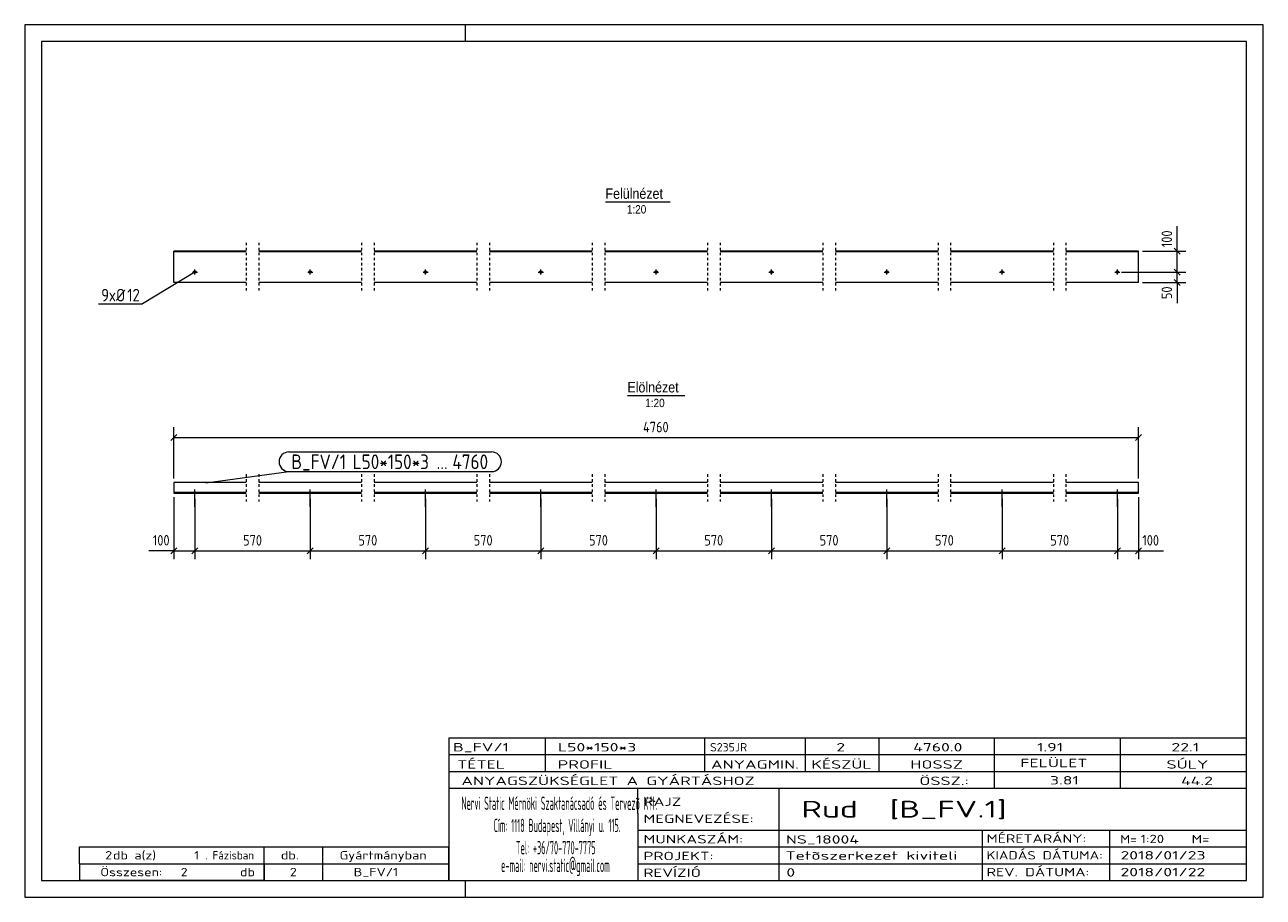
# Model space of a CAD drawing. Header units: millimetres. Extents: x 1 to 296, y 1 to 209.
import ezdxf

# ---------------------------------------------------------------- set-up
doc = ezdxf.new("R2010")
doc.units = ezdxf.units.MM
doc.header["$LTSCALE"] = 0.6
doc.linetypes.add('XKITLINE00', pattern=[0])
doc.linetypes.add('XKITLINE01', pattern=[4, 1, -1, 1, -1])
for name, color, linetype, lineweight in [('Bolt', 7, 'Continuous', 0), ('BoltMark', 3, 'Continuous', 0), ('DrawingSheet', 5, 'Continuous', 0), ('OtherObjectType', 1, 'Continuous', 0), ('Part', 2, 'Continuous', 0), ('PartMark', 3, 'Continuous', 0), ('Z-DIMENSIONS', 1, 'Continuous', 0)]:
    doc.layers.add(name, color=color, linetype=linetype, lineweight=lineweight)
doc.styles.add('ARIAL', font='ARIAL.TTF')
doc.styles.add('ISOCPEUR', font='ISOCPEUR.TTF')

msp = doc.modelspace()

# ---------------------------------------------------------------- linework, layer by layer
at = {"layer": 'Bolt', "color": 4, "linetype": 'XKITLINE00', "lineweight": 0}
for p, q in [((41.53, 149.44), (41.53, 150.64)), ((68.99, 149.44), (68.99, 150.64)), ((96.46, 149.44), (96.46, 150.64)), ((123.93, 149.44), (123.93, 150.64)), ((151.39, 149.44), (151.39, 150.64)), ((178.86, 149.44), (178.86, 150.64)), ((206.33, 149.44), (206.33, 150.64)), ((233.79, 149.44), (233.79, 150.64)), ((261.26, 149.44), (261.26, 150.64)), ((40.93, 150.04), (42.13, 150.04)), ((68.39, 150.04), (69.59, 150.04)), ((95.86, 150.04), (97.06, 150.04)), ((123.33, 150.04), (124.53, 150.04)), ((150.79, 150.04), (151.99, 150.04)), ((178.26, 150.04), (179.46, 150.04)), ((205.73, 150.04), (206.93, 150.04)), ((233.19, 150.04), (234.39, 150.04)), ((260.66, 150.04), (261.86, 150.04)), ((41.23, 97.49), (41.23, 97.34)), ((41.53, 94.09), (41.53, 98.24)), ((41.83, 97.49), (41.83, 97.34)), ((68.69, 97.49), (68.69, 97.34)), ((68.99, 94.09), (68.99, 98.24)), ((69.29, 97.49), (69.29, 97.34)), ((96.16, 97.49), (96.16, 97.34)), ((96.46, 94.09), (96.46, 98.24)), ((96.76, 97.49), (96.76, 97.34)), ((123.63, 97.49), (123.63, 97.34)), ((123.93, 94.09), (123.93, 98.24)), ((124.23, 97.49), (124.23, 97.34)), ((151.09, 97.49), (151.09, 97.34)), ((151.39, 94.09), (151.39, 98.24)), ((151.69, 97.49), (151.69, 97.34)), ((178.56, 97.49), (178.56, 97.34)), ((178.86, 94.09), (178.86, 98.24)), ((179.16, 97.49), (179.16, 97.34)), ((206.03, 97.49), (206.03, 97.34)), ((206.33, 94.09), (206.33, 98.24)), ((206.63, 97.49), (206.63, 97.34)), ((233.49, 97.49), (233.49, 97.34)), ((233.79, 94.09), (233.79, 98.24)), ((234.09, 97.49), (234.09, 97.34)), ((260.96, 97.49), (260.96, 97.34)), ((261.26, 94.09), (261.26, 98.24)), ((261.56, 97.49), (261.56, 97.34))]:
    msp.add_line(p, q, dxfattribs=at)
for centre in [(41.53, 150.04), (68.99, 150.04), (96.46, 150.04), (123.93, 150.04), (151.39, 150.04), (178.86, 150.04), (206.33, 150.04), (233.79, 150.04), (261.26, 150.04)]:
    msp.add_circle(centre, 0.3, dxfattribs=at)
at = {"layer": 'BoltMark', "color": 4, "linetype": 'XKITLINE00', "lineweight": 0}
for p in [(41.53, 150.04), (18.6, 142.44)]:
    msp.add_line(p, (29.08, 142.44), dxfattribs=at)
at = {"layer": 'DrawingSheet', "color": 2, "linetype": 'XKITLINE00', "lineweight": 0}
for p, q in [((296, 209), (1, 209)), ((1, 209), (1, 1)), ((106, 205), (106, 209)), ((296, 1), (296, 209)), ((106, 1), (106, 5)), ((1, 1), (296, 1))]:
    msp.add_line(p, q, dxfattribs=at)
at = {"layer": 'DrawingSheet', "color": 3, "linetype": 'XKITLINE00', "lineweight": 0}
for p, q in [((292, 205), (5, 205)), ((5, 205), (5, 5)), ((292, 5), (292, 205)), ((5, 5), (292, 5))]:
    msp.add_line(p, q, dxfattribs=at)
at = {"layer": 'OtherObjectType', "color": 6, "linetype": 'XKITLINE00', "lineweight": 0}
for p, q in [((139.32, 166.75), (154.71, 166.75)), ((144.54, 120.59), (158.25, 120.59))]:
    msp.add_line(p, q, dxfattribs=at)
at = {"layer": 'OtherObjectType', "color": 7, "linetype": 'XKITLINE00', "lineweight": 0}
for p, q in [((102, 39), (292, 39)), ((102, 39), (102, 35)), ((102, 39), (292, 39)), ((125, 35), (125, 39)), ((163, 35), (163, 39)), ((187, 35), (187, 39)), ((204.5, 35), (204.5, 39)), ((232, 35), (232, 39)), ((262, 35), (262, 39)), ((292, 35), (292, 39)), ((102, 35), (292, 35)), ((102, 35), (102, 5)), ((102, 35), (292, 35)), ((125, 31), (125, 35)), ((163, 31), (163, 35)), ((187, 31), (187, 35)), ((204.5, 31), (204.5, 35)), ((232, 31), (232, 35)), ((262, 31), (262, 35)), ((292, 31), (292, 35)), ((102, 31), (292, 31)), ((232, 27), (232, 31)), ((262, 27), (262, 31)), ((292, 27), (292, 31)), ((102, 27), (292, 27)), ((147, 21), (147, 27)), ((180.7, 17), (180.7, 27)), ((292, 21), (292, 27)), ((147, 21), (147, 5)), ((292, 17), (292, 21)), ((147, 17), (292, 17)), ((180.7, 5), (180.7, 17)), ((229.16, 13), (229.16, 17)), ((259.5, 5), (259.5, 17)), ((292, 13), (292, 17)), ((14, 9), (14, 13)), ((14, 13), (58, 13)), ((14, 13), (58, 13)), ((58, 9), (58, 13)), ((58, 13), (102, 13)), ((58, 9), (58, 13)), ((72, 9), (72, 13)), ((102, 9), (102, 13)), ((147, 13), (292, 13)), ((229.16, 5), (229.16, 13)), ((292, 9), (292, 13)), ((14, 9), (58, 9)), ((14, 9), (14, 5)), ((14, 9), (58, 9)), ((58, 9), (58, 5)), ((58, 9), (102, 9)), ((58, 5), (58, 9)), ((72, 5), (72, 9)), ((102, 5), (102, 9)), ((147, 9), (292, 9)), ((292, 5), (292, 9)), ((58, 5), (14, 5)), ((58, 5), (102, 5)), ((102, 5), (292, 5)), ((139.5, 5), (292, 5))]:
    msp.add_line(p, q, dxfattribs=at)
at = {"layer": 'Part', "color": 2, "linetype": 'XKITLINE01', "lineweight": 0}
for p, q in [((53.74, 157.04), (53.74, 145.54)), ((56.75, 157.04), (56.75, 145.54)), ((81.21, 157.04), (81.21, 145.54)), ((84.21, 157.04), (84.21, 145.54)), ((108.68, 157.04), (108.68, 145.54)), ((111.68, 157.04), (111.68, 145.54)), ((136.14, 157.04), (136.14, 145.54)), ((139.14, 157.04), (139.14, 145.54)), ((163.61, 157.04), (163.61, 145.54)), ((166.61, 157.04), (166.61, 145.54)), ((191.08, 157.04), (191.08, 145.54)), ((194.08, 157.04), (194.08, 145.54)), ((218.54, 157.04), (218.54, 145.54)), ((221.54, 157.04), (221.54, 145.54)), ((246.01, 157.04), (246.01, 145.54)), ((249.01, 157.04), (249.01, 145.54)), ((53.74, 101.84), (53.74, 95.34)), ((56.75, 101.84), (56.75, 95.34)), ((81.21, 101.84), (81.21, 95.34)), ((84.21, 101.84), (84.21, 95.34)), ((108.68, 101.84), (108.68, 95.34)), ((111.68, 101.84), (111.68, 95.34)), ((136.14, 101.84), (136.14, 95.34)), ((139.14, 101.84), (139.14, 95.34)), ((163.61, 101.84), (163.61, 95.34)), ((166.61, 101.84), (166.61, 95.34)), ((191.08, 101.84), (191.08, 95.34)), ((194.08, 101.84), (194.08, 95.34)), ((218.54, 101.84), (218.54, 95.34)), ((221.54, 101.84), (221.54, 95.34)), ((246.01, 101.84), (246.01, 95.34)), ((249.01, 101.84), (249.01, 95.34))]:
    msp.add_line(p, q, dxfattribs=at)
at = {"layer": 'Part', "color": 2, "linetype": 'XKITLINE00', "lineweight": 0}
for p, q in [((36.53, 147.54), (36.53, 155.04)), ((53.74, 155.04), (36.53, 155.04)), ((53.74, 154.89), (36.53, 154.89)), ((81.21, 155.04), (56.74, 155.04)), ((81.21, 154.89), (56.74, 154.89)), ((108.68, 155.04), (84.21, 155.04)), ((108.68, 154.89), (84.21, 154.89)), ((136.14, 155.04), (111.68, 155.04)), ((136.14, 154.89), (111.68, 154.89)), ((163.61, 155.04), (139.14, 155.04)), ((163.61, 154.89), (139.14, 154.89)), ((191.08, 155.04), (166.61, 155.04)), ((191.08, 154.89), (166.61, 154.89)), ((218.54, 155.04), (194.08, 155.04)), ((218.54, 154.89), (194.08, 154.89)), ((246.01, 155.04), (221.54, 155.04)), ((246.01, 154.89), (221.54, 154.89)), ((266.26, 155.04), (249.01, 155.04)), ((266.26, 154.89), (249.01, 154.89)), ((266.26, 147.54), (266.26, 155.04)), ((53.74, 147.54), (36.53, 147.54)), ((81.21, 147.54), (56.74, 147.54)), ((108.68, 147.54), (84.21, 147.54)), ((136.14, 147.54), (111.68, 147.54)), ((163.61, 147.54), (139.14, 147.54)), ((191.08, 147.54), (166.61, 147.54)), ((218.54, 147.54), (194.08, 147.54)), ((246.01, 147.54), (221.54, 147.54)), ((266.26, 147.54), (249.01, 147.54)), ((36.53, 99.84), (36.53, 97.34)), ((53.74, 99.84), (36.53, 99.84)), ((53.74, 97.49), (36.53, 97.49)), ((81.21, 99.84), (56.74, 99.84)), ((81.21, 97.49), (56.74, 97.49)), ((108.68, 99.84), (84.21, 99.84)), ((108.68, 97.49), (84.21, 97.49)), ((136.14, 99.84), (111.68, 99.84)), ((136.14, 97.49), (111.68, 97.49)), ((163.61, 99.84), (139.14, 99.84)), ((163.61, 97.49), (139.14, 97.49)), ((191.08, 99.84), (166.61, 99.84)), ((191.08, 97.49), (166.61, 97.49)), ((218.54, 99.84), (194.08, 99.84)), ((218.54, 97.49), (194.08, 97.49)), ((246.01, 99.84), (221.54, 99.84)), ((246.01, 97.49), (221.54, 97.49)), ((266.26, 99.84), (249.01, 99.84)), ((266.26, 97.49), (249.01, 97.49)), ((266.26, 97.34), (266.26, 99.84)), ((36.53, 97.34), (53.74, 97.34)), ((56.74, 97.34), (81.21, 97.34)), ((84.21, 97.34), (108.68, 97.34)), ((111.68, 97.34), (136.14, 97.34)), ((139.14, 97.34), (163.61, 97.34)), ((166.61, 97.34), (191.08, 97.34)), ((194.08, 97.34), (218.54, 97.34)), ((221.54, 97.34), (246.01, 97.34)), ((249.01, 97.34), (266.26, 97.34))]:
    msp.add_line(p, q, dxfattribs=at)
at = {"layer": 'PartMark', "color": 7, "linetype": 'XKITLINE00', "lineweight": 0}
for p, q in [((63.92, 107.16), (112.18, 107.16)), ((44.15, 99.82), (63.92, 102.46)), ((63.92, 102.46), (112.18, 102.46))]:
    msp.add_line(p, q, dxfattribs=at)
for centre, start, end in [((63.92, 104.81), 90, 270), ((112.18, 104.81), 270, 90)]:
    msp.add_arc(centre, 2.35, start, end, dxfattribs=at)
at = {"layer": 'Z-DIMENSIONS', "color": 7, "linetype": 'XKITLINE00', "lineweight": 0}
for p, q in [((275.53, 155.04), (275.53, 161)), ((275.53, 155.04), (275.53, 161)), ((267.26, 155.04), (277.53, 155.04)), ((274.82, 155.75), (276.24, 154.34)), ((275.53, 150.04), (275.53, 155.04)), ((274.82, 150.75), (276.24, 149.34)), ((274.82, 150.75), (276.24, 149.34)), ((262.26, 150.04), (277.53, 150.04)), ((262.26, 150.04), (277.53, 150.04)), ((267.26, 147.54), (277.53, 147.54)), ((274.82, 148.25), (276.24, 146.84)), ((275.53, 147.54), (275.53, 150.04)), ((275.53, 147.54), (275.53, 142.66)), ((275.53, 147.54), (275.53, 142.66)), ((36.53, 100.84), (36.53, 113.09)), ((266.26, 100.84), (266.26, 113.09)), ((37.24, 111.3), (35.82, 109.89)), ((36.53, 110.59), (266.26, 110.59)), ((266.97, 111.3), (265.55, 109.89)), ((36.53, 96.34), (36.53, 81.59)), ((41.53, 95.97), (41.53, 81.59)), ((41.53, 95.97), (41.53, 81.59)), ((68.99, 95.97), (68.99, 81.59)), ((68.99, 95.97), (68.99, 81.59)), ((96.46, 95.97), (96.46, 81.59)), ((96.46, 95.97), (96.46, 81.59)), ((123.93, 95.97), (123.93, 81.59)), ((123.93, 95.97), (123.93, 81.59)), ((151.39, 95.97), (151.39, 81.59)), ((151.39, 95.97), (151.39, 81.59)), ((178.86, 95.97), (178.86, 81.59)), ((178.86, 95.97), (178.86, 81.59)), ((206.33, 95.97), (206.33, 81.59)), ((206.33, 95.97), (206.33, 81.59)), ((233.79, 95.97), (233.79, 81.59)), ((233.79, 95.97), (233.79, 81.59)), ((261.26, 95.97), (261.26, 81.59)), ((261.26, 95.97), (261.26, 81.59)), ((266.26, 96.34), (266.26, 81.59)), ((36.53, 83.59), (30.57, 83.59)), ((36.53, 83.59), (30.57, 83.59)), ((37.24, 84.3), (35.82, 82.89)), ((36.53, 83.59), (41.53, 83.59)), ((42.24, 84.3), (40.82, 82.89)), ((42.24, 84.3), (40.82, 82.89)), ((41.53, 83.59), (68.99, 83.59)), ((69.7, 84.3), (68.29, 82.89)), ((69.7, 84.3), (68.29, 82.89)), ((68.99, 83.59), (96.46, 83.59)), ((97.17, 84.3), (95.75, 82.89)), ((97.17, 84.3), (95.75, 82.89)), ((96.46, 83.59), (123.93, 83.59)), ((124.63, 84.3), (123.22, 82.89)), ((124.63, 84.3), (123.22, 82.89)), ((123.93, 83.59), (151.39, 83.59)), ((152.1, 84.3), (150.69, 82.89)), ((152.1, 84.3), (150.69, 82.89)), ((151.39, 83.59), (178.86, 83.59)), ((179.57, 84.3), (178.15, 82.89)), ((179.57, 84.3), (178.15, 82.89)), ((178.86, 83.59), (206.33, 83.59)), ((207.03, 84.3), (205.62, 82.89)), ((207.03, 84.3), (205.62, 82.89)), ((206.33, 83.59), (233.79, 83.59)), ((234.5, 84.3), (233.09, 82.89)), ((234.5, 84.3), (233.09, 82.89)), ((233.79, 83.59), (261.26, 83.59)), ((261.97, 84.3), (260.55, 82.89)), ((261.97, 84.3), (260.55, 82.89)), ((261.26, 83.59), (266.26, 83.59)), ((266.97, 84.3), (265.55, 82.89)), ((266.26, 83.59), (272.22, 83.59)), ((266.26, 83.59), (272.22, 83.59))]:
    msp.add_line(p, q, dxfattribs=at)
at = {"layer": 'Z-DIMENSIONS', "color": 3}
for p in [(275.53, 155.04), (275.53, 150.04), (275.53, 150.04), (275.53, 147.54), (36.53, 110.59), (266.26, 110.59), (36.53, 83.59), (41.53, 83.59), (41.53, 83.59), (68.99, 83.59), (68.99, 83.59), (96.46, 83.59), (96.46, 83.59), (123.93, 83.59), (123.93, 83.59), (151.39, 83.59), (151.39, 83.59), (178.86, 83.59), (178.86, 83.59), (206.33, 83.59), (206.33, 83.59), (233.79, 83.59), (233.79, 83.59), (261.26, 83.59), (261.26, 83.59), (266.26, 83.59)]:
    msp.add_point(p, dxfattribs=at)

# ---------------------------------------------------------------- texts
at = {"layer": 'BoltMark', "color": 4, "style": 'ISOCPEUR', "width": 0.85}
for s, p in [('9', (19.2, 143.04)), ('xØ', (21, 143.04)), ('12', (25.39, 143.04))]:
    msp.add_text(s, height=3, dxfattribs=at).set_placement(p)
at = {"layer": 'OtherObjectType', "color": 6, "style": 'ARIAL', "width": 0.85}
for s, height, p in [('Felülnézet', 2.5, (139.32, 167.5)), ('1:20', 2, (144.42, 164)), ('Elölnézet', 2.5, (144.54, 121.34)), ('1:20', 2, (148.8, 117.84))]:
    msp.add_text(s, height=height, dxfattribs=at).set_placement(p)
at = {"layer": 'OtherObjectType', "color": 7, "style": 'ISOCPEUR'}
for s, height, width, p in [('B_FV/1', 2, 1.525501, (103, 35.76)), ('L50*150*3', 2, 1.525501, (128, 35.76)), ('S235JR', 2, 1.02, (164.22, 35.76)), ('2', 2, 1.525501, (194.32, 35.76)), ('4760.0', 2, 1.525501, (212.62, 35.76)), ('1.91', 2, 1.525501, (242.12, 35.76)), ('22.1', 2, 1.525501, (274.14, 35.76)), ('TÉTEL', 2, 1.525501, (104, 31.66)), ('PROFIL', 2, 1.525501, (127.96, 31.66)), ('ANYAGMIN.', 2, 1.525501, (164.47, 31.66)), ('KÉSZÜL', 2, 1.525501, (188.37, 31.66)), ('HOSSZ', 2, 1.525501, (211.96, 31.66)), ('FELÜLET', 2, 1.525501, (238.13, 32)), ('SÚLY', 2, 1.525501, (272.96, 31.66)), ('ANYAGSZÜKSÉGLET A GYÁRTÁSHOZ', 2, 1.525501, (105, 27.75)), ('ÖSSZ.:', 2, 1.525501, (214.1, 27.75)), ('3.81', 2, 1.525501, (245.21, 27.88)), ('44.2', 2, 1.525501, (276.44, 27.75)), ('Nervi Static Mérnöki\xa0Szaktanácsadó\xa0és\xa0Tervezõ Kft.', 3.1765, 0.403093, (105, 21.82)), ('RAJZ', 2, 1.445, (148.38, 22.78)), ('Rud  [B_FV.1]', 4, 1.474651, (186, 20)), ('MEGNEVEZÉSE:', 2, 1.445, (148.38, 18.72)), ('Cím:\xa01118 Budapest, Villányi u. 115.', 3.1765, 0.403093, (112.69, 16.53)), ('MUNKASZÁM:', 2, 1.445, (148.38, 13.84)), ('NS_18004', 2, 1.525501, (182.28, 13.78)), ('MÉRETARÁNY:', 2, 1.36, (230.1, 14)), ('M=', 2, 1.211571, (261.91, 13.84)), ('1:20', 2, 1.275, (266.79, 13.9)), ('M=', 2, 1.275, (278.95, 13.87)), ('2', 2, 1.211571, (20.14, 10)), ('db a(z)', 2, 1.211571, (22, 10)), ('1', 2, 1.211571, (41.35, 10)), ('. Fázisban', 2, 0.935, (44, 10)), ('db.', 2, 1.211571, (62, 10)), ('Gyártmányban', 2, 1.211571, (76, 10)), ('Tel:\xa0+36/70-770-7775', 3.1765, 0.403093, (117.97, 11.24)), ('PROJEKT:', 2, 1.445, (148.38, 9.84)), ('Tetõszerkezet kiviteli ', 2, 1.525501, (182.2, 9.94)), ('KIADÁS DÁTUMA:', 2, 1.275, (230.1, 10)), ('2018/01/23', 2, 1.525501, (262, 10)), ('e-mail:\xa0nervi.static@gmail.com', 3.1765, 0.403093, (114.45, 7)), ('Összesen:            db', 2, 1.211571, (19, 6)), ('2', 2, 1.211571, (38.14, 6)), ('2', 2, 1.211571, (64.14, 6)), ('B_FV/1', 2, 1.211571, (79.35, 6)), ('REVÍZIÓ', 2, 1.445, (148.38, 5.84)), ('0', 2, 1.525501, (182.41, 5.92)), ('REV. DÁTUMA:', 2, 1.36, (230.1, 6)), ('2018/01/22', 2, 1.525501, (262, 6))]:
    msp.add_text(s, height=height, dxfattribs=dict(at, width=width)).set_placement(p)
at = {"layer": 'PartMark', "color": 3, "style": 'ISOCPEUR', "width": 0.85}
for s, p in [('B_FV/1', (64.52, 103.06)), ('L50*150*3', (79.1, 103.06)), ('4760', (102.86, 103.06)), ('...', (99.1, 103.06))]:
    msp.add_text(s, height=3.5, dxfattribs=at).set_placement(p)
at = {"layer": 'Z-DIMENSIONS', "color": 3, "style": 'ISOCPEUR', "width": 0.85}
for s, p in [('100', (274.28, 155.98)), ('50', (274.28, 143.6))]:
    msp.add_text(s, height=2.5, rotation=90.0002, dxfattribs=at).set_placement(p)
for s, p in [('4760', (148.28, 111.84)), ('100', (31.51, 84.84)), ('570', (53.01, 84.84)), ('570', (80.47, 84.84)), ('570', (107.94, 84.84)), ('570', (135.41, 84.84)), ('570', (162.87, 84.84)), ('570', (190.34, 84.84)), ('570', (217.8, 84.84)), ('570', (245.27, 84.84)), ('100', (267.2, 84.84))]:
    msp.add_text(s, height=2.5, dxfattribs=at).set_placement(p)

doc.saveas('drawing.dxf')
